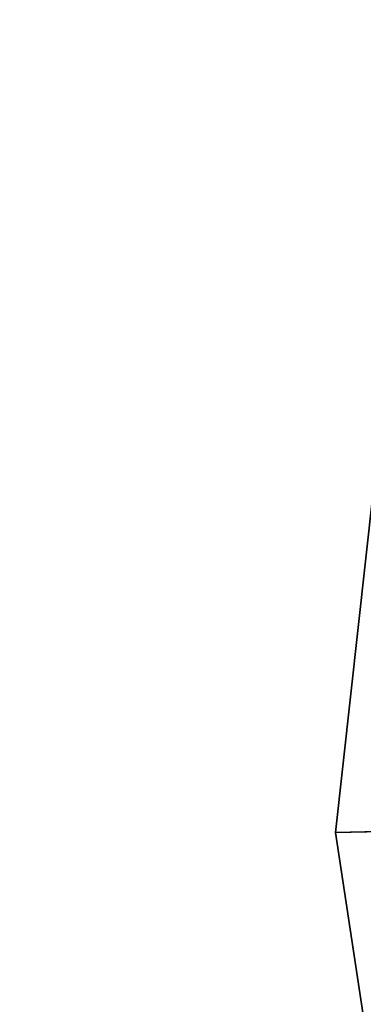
# Model space of a CAD drawing. Extents: x 34 to 1129, y -19 to 489.
# Tile 60 of 237: x 243 to 253, y 230 to 257. Entities that reach past the tile are written whole.
import ezdxf

# ---------------------------------------------------------------- set-up
doc = ezdxf.new("R2010")
doc.units = 0
doc.layers.get('0').update_dxf_attribs({"color": 13, "linetype": 'CONTINUOUS'})

# ---------------------------------------------------------------- blocks, each defined once
blk = doc.blocks.new('GROUP_18')
for p, q in [((6.051, 35.444, 78), (0, 35.323, 78)), ((0, 35.323, 74), (2.017, 35.364, 74)), ((0, 35.323, 78), (0, 35.323, 74))]:
    blk.add_line(p, q)
for points in [[(27.412, 1.042, 78), (18.647, 4.468, 78), (11.067, 10.047, 78), (5.19, 17.398, 78), (1.415, 26.019, 78), (0, 35.323, 78), (1.042, 44.677, 78), (4.468, 53.442, 78), (10.047, 61.022, 78), (17.398, 66.899, 78), (26.019, 70.674, 78), (35.323, 72.089, 78), (44.677, 71.048, 78), (53.442, 67.621, 78), (61.022, 62.042, 78), (61.022, 62.042, 78), (66.899, 54.691, 78), (70.674, 46.07, 78), (72.089, 36.766, 78), (71.048, 27.412, 78), (67.621, 18.647, 78), (62.042, 11.067, 78), (54.691, 5.19, 78), (46.07, 1.415, 78)], [(46.07, 1.415, 74), (54.691, 5.19, 74), (62.042, 11.067, 74), (67.621, 18.647, 74), (71.048, 27.412, 74), (72.089, 36.766, 74), (70.674, 46.07, 74), (66.899, 54.691, 74), (66.899, 54.691, 74), (61.022, 62.042, 74), (53.442, 67.621, 74), (44.677, 71.048, 74), (35.323, 72.089, 74), (26.019, 70.674, 74), (17.398, 66.899, 74), (10.047, 61.022, 74), (4.468, 53.442, 74), (1.042, 44.677, 74), (0, 35.323, 74), (1.415, 26.019, 74), (5.19, 17.398, 74), (11.067, 10.047, 74), (18.647, 4.468, 74), (27.412, 1.042, 74)]]:
    blk.add_polyline3d(points)
mesh = blk.add_polyface()
corners = [(1.042, 44.677, 78), (0, 35.323, 74), (0, 35.323, 78), (1.042, 44.677, 74)]
mesh.append_faces([[corners[k] for k in face] for face in [(0, 1, 2), (1, 0, 3)]], dxfattribs={"vtx0": -1})
mesh = blk.add_polyface()
corners = [(6.051, 35.444, 78), (1.042, 44.677, 78), (0, 35.323, 78), (6.917, 43.228, 78)]
mesh.append_faces([[corners[k] for k in face] for face in [(0, 1, 2), (1, 0, 3)]], dxfattribs={"vtx0": -1})
mesh = blk.add_polyface()
corners = [(1.042, 44.677, 74), (2.017, 35.364, 74), (0, 35.323, 74), (3, 44.194, 74)]
mesh.append_faces([[corners[k] for k in face] for face in [(0, 1, 2), (1, 0, 3)]], dxfattribs={"vtx0": -1})
mesh = blk.add_polyface()
corners = [(1.415, 26.019, 78), (6.051, 35.444, 78), (0, 35.323, 78), (7.228, 27.702, 78)]
mesh.append_faces([[corners[k] for k in face] for face in [(0, 1, 2), (1, 0, 3)]], dxfattribs={"vtx0": -1})
mesh = blk.add_polyface()
corners = [(2.017, 35.364, 74), (1.415, 26.019, 74), (0, 35.323, 74), (3.353, 26.58, 74)]
mesh.append_faces([[corners[k] for k in face] for face in [(0, 1, 2), (1, 0, 3)]], dxfattribs={"vtx0": -1})
mesh = blk.add_polyface()
corners = [(0, 35.323, 78), (1.415, 26.019, 74), (1.415, 26.019, 78), (0, 35.323, 74)]
mesh.append_faces([[corners[k] for k in face] for face in [(0, 1, 2), (1, 0, 3)]], dxfattribs={"vtx0": -1})
blk = doc.blocks.new('GROUP_20')
blk.add_blockref('GROUP_18', (0, 0))
blk = doc.blocks.new('GROUP_14')
for centre in [(249.969, 249.969, 5), (249.969, 249.969)]:
    blk.add_circle(centre, 250)
blk = doc.blocks.new('GROUP_17')
for p in [(0, 0), (0, 0, 325)]:
    blk.add_blockref('GROUP_14', p)
blk = doc.blocks.new('GROUP_24')
for name, p in [('GROUP_17', (0, 0)), ('GROUP_20', (214.097, 212.723, 54))]:
    blk.add_blockref(name, p)
blk = doc.blocks.new('GROUP_21')
blk.add_blockref('GROUP_24', (0, 0, 1384.583))

msp = doc.modelspace()

# ---------------------------------------------------------------- block references
msp.add_blockref('GROUP_21', (37.666, -13.798, -11.836))

doc.saveas('drawing.dxf')
